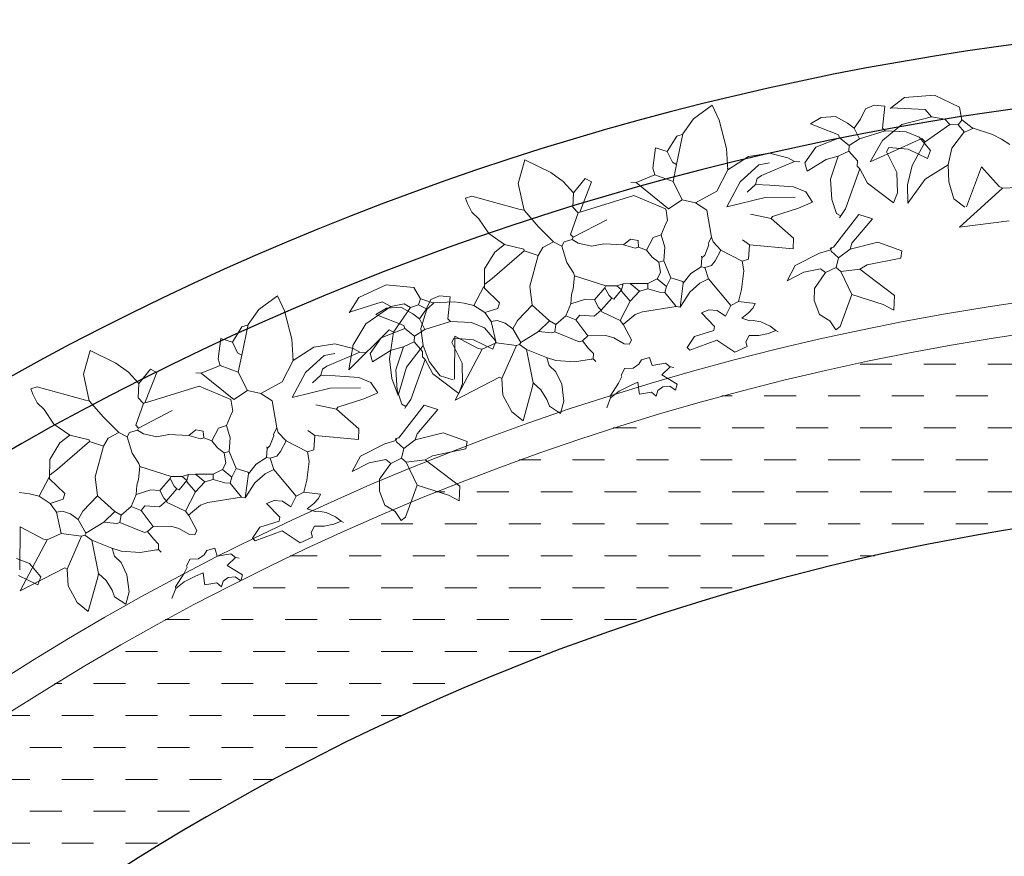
# Model space of a CAD drawing. Header units: millimetres. Extents: x 217.8 to 250.3, y 155.3 to 171.1.
# Tile 31 of 35: x 241.7 to 243.2, y 165.1 to 166.4. Entities that reach past the tile are written whole.
import ezdxf

# ---------------------------------------------------------------- set-up
doc = ezdxf.new("R2010")
doc.units = ezdxf.units.MM
for name, color, linetype, lineweight in [('ACQUA', 151, 'Continuous', 20), ('VERDE_giardino', 74, 'Continuous', 9), ('VETRATE', 171, 'Continuous', 9)]:
    doc.layers.add(name, color=color, linetype=linetype, lineweight=lineweight)
doc.layers.add('PROIEZIONI', color=145, linetype='Continuous')

msp = doc.modelspace()

# ---------------------------------------------------------------- hatches: boundary and pattern name
at = {"layer": 'ACQUA'}
h = msp.add_hatch(dxfattribs=at)
h.set_pattern_fill('DASH', color=256, scale=0.4, style=0)
h.set_pattern_definition([(0, (358.711986, -43.13463), (0.05, 0.05), [0.05, -0.05])])
h.paths.add_polyline_path([(244.3418, 165.9229), (244.3418, 165.6204, -0.174446), (246.5631, 164.4613), (246.7837, 164.6645, 0.17708)])
h.paths.add_polyline_path([(243.3257, 165.9208, 2.20923), (247.8419, 161.9543), (247.5419, 161.9543, -2.193796), (243.3257, 165.6181)])

# ---------------------------------------------------------------- linework, layer by layer
at = {"layer": 'PROIEZIONI'}
for radius, end in [(4.45, 218.0722), (4.35, 219.1114), (3.7, 0)]:
    msp.add_arc((243.8419, 161.9543), radius, 42.6531, end, dxfattribs=at)
at = {"layer": 'VERDE_giardino'}
for p, q in [((243.1286, 166.2864), (243.0817, 166.2827)), ((243.1679, 166.2675), (243.1286, 166.2864)), ((242.7514, 166.2494), (242.7806, 166.2704)), ((242.7806, 166.2704), (242.7916, 166.2472)), ((243.0343, 166.2706), (243.0208, 166.265)), ((243.0507, 166.2689), (243.0343, 166.2706)), ((243.0817, 166.2827), (243.0594, 166.2655)), ((243.0208, 166.265), (243.0125, 166.2488)), ((243.0507, 166.2689), (243.0474, 166.2346)), ((243.0603, 166.2663), (243.1138, 166.2635)), ((243.1138, 166.2635), (243.1238, 166.2524)), ((243.1679, 166.2675), (243.1713, 166.2473)), ((242.7346, 166.2255), (242.7514, 166.2494)), ((242.7916, 166.2472), (242.8029, 166.2026)), ((242.951, 166.2514), (242.9343, 166.2412)), ((242.9343, 166.2412), (242.9784, 166.2243)), ((242.9735, 166.253), (242.951, 166.2514)), ((242.9923, 166.2425), (242.9735, 166.253)), ((243.003, 166.2347), (242.9923, 166.2425)), ((243.0125, 166.2488), (243.003, 166.2347)), ((243.0471, 166.2152), (243.0775, 166.2401)), ((243.0775, 166.2401), (243.1238, 166.2524)), ((243.1524, 166.2403), (243.1138, 166.2131)), ((243.1238, 166.2524), (243.1448, 166.2486)), ((243.1448, 166.2486), (243.1524, 166.2403)), ((243.1524, 166.2403), (243.1656, 166.2396)), ((243.1713, 166.2473), (243.1656, 166.2396)), ((243.1757, 166.2285), (243.1656, 166.2396)), ((243.1878, 166.2351), (243.1709, 166.2482)), ((242.7248, 166.1777), (242.7346, 166.2255)), ((242.7249, 166.2222), (242.735, 166.2253)), ((242.9784, 166.2243), (242.98, 166.2192)), ((243.003, 166.2347), (243.011, 166.2178)), ((243.011, 166.2178), (243.0515, 166.2303)), ((243.0474, 166.2346), (243.0515, 166.2303)), ((243.0843, 166.2286), (243.0515, 166.2303)), ((243.1048, 166.2203), (243.0843, 166.2286)), ((243.1559, 166.2035), (243.1753, 166.2291)), ((243.1895, 166.2345), (243.1757, 166.2285)), ((243.2194, 166.2247), (243.1878, 166.2351)), ((243.2335, 166.2175), (243.2194, 166.2247)), ((242.7101, 166.1981), (242.7249, 166.2222)), ((242.98, 166.2192), (242.9428, 166.2049)), ((242.98, 166.2192), (242.9949, 166.2072)), ((243.011, 166.2178), (242.9949, 166.2072)), ((243.1088, 166.2186), (243.0279, 166.1817)), ((243.0476, 166.2165), (243.0279, 166.1817)), ((243.1138, 166.2131), (243.0937, 166.1761)), ((243.1222, 166.1995), (243.1048, 166.2203)), ((243.1138, 166.2131), (243.1088, 166.2186)), ((243.2464, 166.2089), (243.2335, 166.2175)), ((242.6918, 166.2036), (242.6877, 166.1718)), ((242.7101, 166.1981), (242.6918, 166.2036)), ((242.7101, 166.1981), (242.7181, 166.1812)), ((242.8029, 166.2026), (242.8051, 166.1693)), ((242.8374, 166.1904), (242.8701, 166.1954)), ((242.8701, 166.1954), (242.8991, 166.1883)), ((242.9428, 166.2049), (242.9255, 166.1801)), ((242.9947, 166.1988), (242.9777, 166.1908)), ((242.9949, 166.2072), (242.9947, 166.1988)), ((242.9947, 166.1988), (243.0078, 166.1834)), ((243.0569, 166.2042), (243.0534, 166.1976)), ((243.0695, 166.1653), (243.0534, 166.1976)), ((243.0569, 166.2042), (243.0876, 166.2016)), ((243.0876, 166.2016), (243.1177, 166.187)), ((243.1177, 166.187), (243.1222, 166.1995)), ((243.1502, 166.1773), (243.1559, 166.2035)), ((242.4768, 166.1482), (242.4871, 166.1848)), ((242.4871, 166.1848), (242.5276, 166.1653)), ((242.7181, 166.1812), (242.7248, 166.1777)), ((242.7248, 166.1777), (242.7192, 166.151)), ((242.8374, 166.1904), (242.8051, 166.1693)), ((242.8536, 166.177), (242.8701, 166.1804)), ((242.9094, 166.1822), (242.8578, 166.1606)), ((242.8991, 166.1883), (242.9094, 166.1822)), ((242.9094, 166.1822), (242.9178, 166.182)), ((242.9255, 166.1801), (242.9294, 166.1675)), ((242.9587, 166.1856), (242.9294, 166.1675)), ((242.9777, 166.1908), (242.9587, 166.1856)), ((242.9777, 166.1908), (242.9658, 166.1545)), ((243.0078, 166.1834), (243.0076, 166.1751)), ((243.114, 166.1547), (243.1502, 166.1773)), ((243.1502, 166.1773), (243.1508, 166.1507)), ((242.5276, 166.1653), (242.5472, 166.1513)), ((242.6877, 166.1718), (242.6909, 166.1616)), ((242.8051, 166.1693), (242.7876, 166.1361)), ((242.8051, 166.1693), (242.8043, 166.1718)), ((242.8244, 166.1508), (242.8536, 166.177)), ((243.0117, 166.1708), (242.9894, 166.1083)), ((243.0076, 166.1751), (243.0117, 166.1708)), ((243.0117, 166.1708), (243.0238, 166.1484)), ((243.0705, 166.1335), (243.0695, 166.1653)), ((243.0937, 166.1761), (243.0863, 166.1459)), ((243.1785, 166.1112), (243.2021, 166.174)), ((243.2021, 166.174), (243.2297, 166.1433)), ((242.4859, 166.1064), (242.4768, 166.1482)), ((242.5472, 166.1513), (242.5636, 166.1333)), ((242.5636, 166.1333), (242.5817, 166.1556)), ((242.5917, 166.1503), (242.573, 166.1029)), ((242.5817, 166.1556), (242.5917, 166.1503)), ((242.6613, 166.1497), (242.6529, 166.1499)), ((242.6909, 166.1616), (242.6613, 166.1497)), ((242.6613, 166.1497), (242.7121, 166.1084)), ((242.6909, 166.1616), (242.7192, 166.151)), ((242.7192, 166.151), (242.7337, 166.1222)), ((242.8034, 166.1112), (242.8244, 166.1508)), ((242.8483, 166.1466), (242.8354, 166.1343)), ((242.851, 166.1558), (242.8483, 166.1466)), ((242.8483, 166.1466), (242.8709, 166.1453)), ((242.8578, 166.1606), (242.851, 166.1558)), ((242.9658, 166.1545), (242.9679, 166.1231)), ((243.0238, 166.1484), (243.0643, 166.1177)), ((243.0868, 166.1174), (243.114, 166.1547)), ((243.1508, 166.1507), (243.1591, 166.1238)), ((242.5636, 166.1333), (242.5623, 166.1107)), ((242.7876, 166.1361), (242.7545, 166.1175)), ((242.8709, 166.1453), (242.9077, 166.1428)), ((242.9077, 166.1428), (242.9269, 166.1349)), ((242.9374, 166.1187), (242.9269, 166.1349)), ((243.0643, 166.1177), (243.0705, 166.1335)), ((243.0863, 166.1459), (243.0868, 166.1174)), ((243.2349, 166.1404), (243.1676, 166.0798)), ((243.2297, 166.1433), (243.2349, 166.1404)), ((243.2588, 166.1418), (243.2349, 166.1404)), ((242.394, 166.1251), (242.4041, 166.1283)), ((242.3972, 166.1168), (242.394, 166.1251)), ((242.4041, 166.1029), (242.3972, 166.1168)), ((242.4041, 166.1283), (242.48, 166.1074)), ((242.6576, 166.1291), (242.5756, 166.1037)), ((242.7074, 166.1085), (242.6576, 166.1291)), ((242.7337, 166.1222), (242.7121, 166.1084)), ((242.7545, 166.1175), (242.7337, 166.1222)), ((242.7545, 166.1175), (242.7719, 166.1063)), ((242.8632, 166.1261), (242.8034, 166.1112)), ((242.9105, 166.1266), (242.8632, 166.1261)), ((242.9154, 166.1091), (242.9374, 166.1187)), ((242.9679, 166.1231), (242.975, 166.1011)), ((243.1591, 166.1238), (243.1759, 166.1107)), ((242.4151, 166.0928), (242.4041, 166.1029)), ((242.48, 166.1074), (242.4859, 166.1064)), ((242.508, 166.0804), (242.4859, 166.1064)), ((242.5705, 166.1021), (242.5589, 166.068)), ((242.5623, 166.1107), (242.5705, 166.1021)), ((242.5705, 166.1021), (242.573, 166.1029)), ((242.573, 166.1029), (242.5756, 166.1037)), ((242.7082, 166.1059), (242.7074, 166.1085)), ((242.7082, 166.1059), (242.7103, 166.0899)), ((242.7794, 166.0642), (242.7719, 166.1063)), ((242.8749, 166.0965), (242.9154, 166.1091)), ((242.975, 166.1011), (242.9817, 166.0976)), ((242.9894, 166.1083), (242.9817, 166.0976)), ((242.4151, 166.0928), (242.4306, 166.0698)), ((242.563, 166.0637), (242.6156, 166.0911)), ((242.7086, 166.0866), (242.7006, 166.0675)), ((242.7103, 166.0899), (242.7086, 166.0866)), ((242.8731, 166.0932), (242.8406, 166.0998)), ((242.8731, 166.0932), (242.8749, 166.0965)), ((242.8731, 166.0932), (242.9077, 166.0623)), ((243.01, 166.0996), (242.9703, 166.0484)), ((242.9817, 166.0976), (242.9799, 166.0943)), ((243.0317, 166.0924), (242.999, 166.0545)), ((243.01, 166.0996), (243.0317, 166.0924)), ((243.1676, 166.0798), (243.2455, 166.0894)), ((242.4306, 166.0698), (242.4554, 166.0525)), ((242.5318, 166.0568), (242.508, 166.0804)), ((242.5155, 166.048), (242.5318, 166.0568)), ((242.5318, 166.0568), (242.5451, 166.0498)), ((242.5486, 166.0564), (242.5451, 166.0498)), ((242.5612, 166.0604), (242.5486, 166.0564)), ((242.5589, 166.068), (242.563, 166.0637)), ((242.563, 166.0637), (242.5612, 166.0604)), ((242.5708, 166.0545), (242.5612, 166.0604)), ((242.5913, 166.0501), (242.5708, 166.0545)), ((242.6416, 166.052), (242.6527, 166.061)), ((242.6527, 166.061), (242.6644, 166.059)), ((242.6644, 166.059), (242.665, 166.0481)), ((242.688, 166.0636), (242.6775, 166.0437)), ((242.7006, 166.0675), (242.688, 166.0636)), ((242.7006, 166.0675), (242.7066, 166.0485)), ((242.7794, 166.0642), (242.7742, 166.0542)), ((242.7742, 166.0542), (242.775, 166.0517)), ((242.7794, 166.0642), (242.7818, 166.0566)), ((242.7818, 166.0566), (242.7941, 166.0437)), ((242.8387, 166.052), (242.828, 166.0598)), ((242.9074, 166.0455), (242.9077, 166.0623)), ((242.9963, 166.0453), (243.0401, 166.0562)), ((242.999, 166.0545), (242.9963, 166.0453)), ((243.0401, 166.0562), (243.0776, 166.0428)), ((242.4239, 166.0143), (242.44, 166.0406)), ((242.4862, 166.0426), (242.4358, 165.9993)), ((242.44, 166.0406), (242.4554, 166.0525)), ((242.4554, 166.0525), (242.4854, 166.0452)), ((242.4854, 166.0452), (242.4862, 166.0426)), ((242.4862, 166.0426), (242.5079, 166.0355)), ((242.5079, 166.0355), (242.5155, 166.048)), ((242.5451, 166.0498), (242.5529, 166.0245)), ((242.6106, 166.0535), (242.5913, 166.0501)), ((242.6106, 166.0535), (242.6416, 166.052)), ((242.6416, 166.052), (242.6599, 166.0465)), ((242.6599, 166.0465), (242.665, 166.0481)), ((242.665, 166.0481), (242.6775, 166.0437)), ((242.6775, 166.0437), (242.6865, 166.0326)), ((242.7066, 166.0485), (242.7048, 166.0271)), ((242.775, 166.0517), (242.7688, 166.0359)), ((242.7941, 166.0437), (242.7854, 166.0271)), ((242.7941, 166.0437), (242.8273, 166.0262)), ((242.8387, 166.052), (242.8374, 166.0294)), ((242.8387, 166.052), (242.9074, 166.0455)), ((242.9106, 166.0196), (242.9483, 166.0388)), ((242.9661, 166.0443), (242.9483, 166.0388)), ((242.9653, 166.0468), (242.9678, 166.0476)), ((242.9653, 166.0468), (242.9661, 166.0443)), ((242.9678, 166.0476), (242.9661, 166.0443)), ((242.9661, 166.0443), (242.9668, 166.0418)), ((242.9668, 166.0418), (242.9784, 166.0314)), ((242.9678, 166.0476), (242.9703, 166.0484)), ((242.9963, 166.0453), (242.9784, 166.0314)), ((243.0776, 166.0428), (243.0757, 166.0311)), ((242.5079, 166.0355), (242.4951, 165.9871)), ((242.5529, 166.0245), (242.5635, 166.0083)), ((242.6865, 166.0326), (242.6972, 166.0248)), ((242.6972, 166.0248), (242.7048, 166.0271)), ((242.6972, 166.0248), (242.6994, 166.0088)), ((242.7048, 166.0271), (242.716, 166.0001)), ((242.7645, 166.0318), (242.7633, 166.0175)), ((242.7637, 166.0343), (242.7645, 166.0318)), ((242.7688, 166.0359), (242.7645, 166.0318)), ((242.7854, 166.0271), (242.7793, 166.0197)), ((242.8374, 166.0294), (242.8273, 166.0262)), ((242.8299, 166.0111), (242.8273, 166.0262)), ((242.9784, 166.0314), (242.9747, 166.0164)), ((243.0757, 166.0311), (243.0234, 166.0204)), ((242.4238, 165.9844), (242.4239, 166.0143)), ((242.5635, 166.0083), (242.5651, 166.0032)), ((242.6994, 166.0088), (242.6942, 165.9988)), ((242.7633, 166.0175), (242.7472, 166.007)), ((242.7633, 166.0175), (242.7692, 166.0166)), ((242.7793, 166.0197), (242.7692, 166.0166)), ((242.7692, 166.0166), (242.7747, 165.9988)), ((242.8266, 165.9823), (242.8299, 166.0111)), ((242.8977, 165.9955), (242.9106, 166.0196)), ((242.9242, 166.0091), (242.8977, 165.9955)), ((242.9242, 166.0091), (242.9503, 166.0144)), ((242.9578, 166.0084), (242.9405, 165.9836)), ((242.9503, 166.0144), (242.9578, 166.0084)), ((242.9747, 166.0164), (242.9578, 166.0084)), ((242.9747, 166.0164), (242.9821, 166.0104)), ((242.9821, 166.0104), (243.0116, 166.014)), ((242.9821, 166.0104), (242.999, 165.974)), ((243.0234, 166.0204), (243.0116, 166.014)), ((243.0116, 166.014), (243.066, 165.9726)), ((242.4358, 165.9993), (242.4247, 165.9903)), ((242.5651, 166.0032), (242.563, 165.9832)), ((242.5651, 166.0032), (242.6142, 165.9879)), ((242.6942, 165.9988), (242.6798, 165.9916)), ((242.6942, 165.9988), (242.709, 165.9868)), ((242.716, 166.0001), (242.709, 165.9868)), ((242.716, 166.0001), (242.7343, 165.9946)), ((242.7343, 165.9946), (242.7351, 165.9921)), ((242.7472, 166.007), (242.7351, 165.9921)), ((242.7613, 165.992), (242.7747, 165.9988)), ((242.7747, 165.9988), (242.8099, 165.957)), ((242.2699, 165.9892), (242.2272, 165.9696)), ((242.3134, 165.985), (242.2699, 165.9892)), ((242.3134, 165.985), (242.3236, 165.9672)), ((242.423, 165.9869), (242.4072, 165.9571)), ((242.423, 165.9869), (242.4238, 165.9844)), ((242.4238, 165.9844), (242.4476, 165.9613)), ((242.4951, 165.9871), (242.4987, 165.9577)), ((242.563, 165.9832), (242.5603, 165.974)), ((242.6125, 165.9846), (242.5962, 165.9657)), ((242.6142, 165.9879), (242.6125, 165.9846)), ((242.6125, 165.9846), (242.619, 165.9728)), ((242.6142, 165.9879), (242.631, 165.9876)), ((242.6384, 165.9816), (242.6264, 165.9667)), ((242.631, 165.9876), (242.6411, 165.9907)), ((242.631, 165.9876), (242.6384, 165.9816)), ((242.6411, 165.9907), (242.6384, 165.9816)), ((242.6384, 165.9816), (242.6392, 165.979)), ((242.6392, 165.979), (242.6523, 165.9637)), ((242.6411, 165.9907), (242.6521, 165.9913)), ((242.6521, 165.9913), (242.6798, 165.9916)), ((242.6521, 165.9913), (242.6669, 165.9793)), ((242.6669, 165.9793), (242.6523, 165.9637)), ((242.6669, 165.9793), (242.6796, 165.9832)), ((242.6798, 165.9916), (242.6796, 165.9832)), ((242.6796, 165.9832), (242.6979, 165.9778)), ((242.6979, 165.9778), (242.7063, 165.9776)), ((242.709, 165.9868), (242.7063, 165.9776)), ((242.7063, 165.9776), (242.7243, 165.9554)), ((242.7351, 165.9921), (242.7301, 165.9545)), ((242.7301, 165.9545), (242.7453, 165.9779)), ((242.7453, 165.9779), (242.7613, 165.992)), ((242.8218, 165.9634), (242.8266, 165.9823)), ((242.9405, 165.9836), (242.9404, 165.9647)), ((242.0707, 165.951), (242.0999, 165.972)), ((242.0999, 165.972), (242.111, 165.9488)), ((242.2272, 165.9696), (242.2122, 165.9457)), ((242.2128, 165.9467), (242.2639, 165.9626)), ((242.2639, 165.9626), (242.2772, 165.9556)), ((242.3236, 165.9672), (242.3209, 165.958)), ((242.3432, 165.9614), (242.3228, 165.9679)), ((242.3401, 165.9666), (242.3319, 165.9504)), ((242.345, 165.9615), (242.3341, 165.9511)), ((242.3537, 165.9722), (242.3401, 165.9666)), ((242.3765, 165.9627), (242.3432, 165.9614)), ((242.37, 165.9705), (242.3537, 165.9722)), ((242.37, 165.9705), (242.3668, 165.9362)), ((242.3922, 165.9607), (242.3765, 165.9627)), ((242.5603, 165.974), (242.5591, 165.9597)), ((242.5591, 165.9597), (242.5819, 165.9668)), ((242.5819, 165.9668), (242.5962, 165.9657)), ((242.5962, 165.9657), (242.6026, 165.9538)), ((242.6231, 165.9685), (242.6067, 165.9495)), ((242.619, 165.9728), (242.6231, 165.9685)), ((242.6264, 165.9667), (242.6231, 165.9685)), ((242.6523, 165.9637), (242.6366, 165.9338)), ((242.8218, 165.9634), (242.8099, 165.957)), ((242.8218, 165.9634), (242.8477, 165.9604)), ((242.9404, 165.9647), (242.9484, 165.9431)), ((242.999, 165.974), (242.9811, 165.924)), ((242.999, 165.974), (243.0481, 165.9587)), ((243.066, 165.9726), (243.0647, 165.9499)), ((242.0539, 165.9271), (242.0707, 165.951)), ((242.111, 165.9488), (242.1222, 165.9042)), ((242.238, 165.9282), (242.2772, 165.9556)), ((242.2704, 165.953), (242.2537, 165.9428)), ((242.2928, 165.9546), (242.2704, 165.953)), ((242.2772, 165.9556), (242.2983, 165.9594)), ((242.3082, 165.9541), (242.2814, 165.9153)), ((242.3116, 165.9441), (242.2928, 165.9546)), ((242.2983, 165.9594), (242.3082, 165.9541)), ((242.3082, 165.9541), (242.3209, 165.958)), ((242.3341, 165.9511), (242.3209, 165.958)), ((242.3319, 165.9504), (242.3223, 165.9363)), ((242.3242, 165.9208), (242.3335, 165.9515)), ((242.4072, 165.9571), (242.3922, 165.9607)), ((242.4072, 165.9571), (242.4246, 165.9458)), ((242.4449, 165.9521), (242.4246, 165.9458)), ((242.4476, 165.9613), (242.4449, 165.9521)), ((242.4987, 165.9577), (242.4755, 165.9338)), ((242.4987, 165.9577), (242.5258, 165.9328)), ((242.5591, 165.9597), (242.5512, 165.9406)), ((242.6067, 165.9495), (242.5956, 165.9405)), ((242.6026, 165.9538), (242.6067, 165.9495)), ((242.6067, 165.9495), (242.6075, 165.947)), ((242.6075, 165.947), (242.6366, 165.9338)), ((242.6713, 165.9473), (242.6601, 165.9428)), ((242.7243, 165.9554), (242.6713, 165.9473)), ((242.7243, 165.9554), (242.7301, 165.9545)), ((242.7753, 165.9504), (242.7635, 165.9454)), ((242.7884, 165.9491), (242.7753, 165.9504)), ((242.8011, 165.9404), (242.7884, 165.9491)), ((242.8099, 165.957), (242.8011, 165.9404)), ((242.8374, 165.9456), (242.8448, 165.9532)), ((242.8448, 165.9532), (242.8477, 165.9604)), ((243.0481, 165.9587), (243.0647, 165.9499)), ((242.2537, 165.9428), (242.2978, 165.9259)), ((242.3223, 165.9363), (242.3116, 165.9441)), ((242.3223, 165.9363), (242.3304, 165.9194)), ((242.3304, 165.9194), (242.3709, 165.9319)), ((242.3668, 165.9362), (242.3709, 165.9319)), ((242.4037, 165.9302), (242.3709, 165.9319)), ((242.4246, 165.9458), (242.4344, 165.9322)), ((242.4439, 165.9336), (242.4344, 165.9322)), ((242.4344, 165.9322), (242.4421, 165.8985)), ((242.4566, 165.9295), (242.4439, 165.9336)), ((242.4755, 165.9338), (242.4686, 165.9206)), ((242.5258, 165.9328), (242.5087, 165.9163)), ((242.5258, 165.9328), (242.5358, 165.9275)), ((242.5512, 165.9406), (242.5358, 165.9275)), ((242.5512, 165.9406), (242.567, 165.9344)), ((242.573, 165.9418), (242.567, 165.9344)), ((242.567, 165.9344), (242.5858, 165.9097)), ((242.5956, 165.9405), (242.573, 165.9418)), ((242.6366, 165.9338), (242.6415, 165.927)), ((242.6601, 165.9428), (242.6411, 165.9275)), ((242.7635, 165.9454), (242.784, 165.924)), ((242.8271, 165.9373), (242.8374, 165.9456)), ((242.8396, 165.9329), (242.8271, 165.9373)), ((242.8448, 165.9334), (242.8396, 165.9329)), ((242.8567, 165.9313), (242.8448, 165.9334)), ((242.8715, 165.9246), (242.8567, 165.9313)), ((242.9484, 165.9431), (242.9646, 165.9328)), ((242.9646, 165.9328), (242.9743, 165.9191)), ((242.0295, 165.8997), (242.0442, 165.9238)), ((242.0441, 165.8793), (242.0539, 165.9271)), ((242.0442, 165.9238), (242.0543, 165.9269)), ((242.2747, 165.9188), (242.2116, 165.8562)), ((242.218, 165.8943), (242.238, 165.9282)), ((242.2994, 165.9209), (242.2622, 165.9065)), ((242.2814, 165.9153), (242.2747, 165.9188)), ((242.2814, 165.9153), (242.2753, 165.8736)), ((242.2978, 165.9259), (242.2994, 165.9209)), ((242.2994, 165.9209), (242.3142, 165.9088)), ((242.3304, 165.9194), (242.3142, 165.9088)), ((242.3279, 165.8942), (242.3242, 165.9208)), ((242.4241, 165.9219), (242.4037, 165.9302)), ((242.4416, 165.9011), (242.4241, 165.9219)), ((242.4686, 165.9206), (242.4566, 165.9295)), ((242.4686, 165.9206), (242.4807, 165.8993)), ((242.5087, 165.9163), (242.4807, 165.8993)), ((242.5087, 165.9163), (242.5288, 165.9143)), ((242.5288, 165.9143), (242.5339, 165.9158)), ((242.5358, 165.9275), (242.5339, 165.9158)), ((242.5339, 165.9158), (242.5721, 165.8999)), ((242.6415, 165.927), (242.6544, 165.9032)), ((242.7831, 165.9181), (242.7527, 165.9087)), ((242.784, 165.924), (242.7831, 165.9181)), ((242.8689, 165.9131), (242.8804, 165.9178)), ((242.8804, 165.9178), (242.8715, 165.9246)), ((242.8804, 165.9178), (242.8837, 165.916)), ((242.9811, 165.924), (242.9743, 165.9191)), ((242.0111, 165.9052), (242.0071, 165.8734)), ((242.0295, 165.8997), (242.0111, 165.9052)), ((242.0295, 165.8997), (242.0375, 165.8828)), ((242.1222, 165.9042), (242.1245, 165.8709)), ((242.2622, 165.9065), (242.2449, 165.8817)), ((242.314, 165.9004), (242.2971, 165.8924)), ((242.3142, 165.9088), (242.314, 165.9004)), ((242.314, 165.9004), (242.3271, 165.885)), ((242.3762, 165.9058), (242.3727, 165.8992)), ((242.3762, 165.9058), (242.4069, 165.9032)), ((242.3772, 165.8419), (242.3777, 165.909)), ((242.3777, 165.909), (242.4142, 165.8898)), ((242.4069, 165.9032), (242.4371, 165.8886)), ((242.4371, 165.8886), (242.4416, 165.9011)), ((242.5721, 165.8999), (242.5772, 165.9015)), ((242.5858, 165.9097), (242.5772, 165.9015)), ((242.5772, 165.9015), (242.5862, 165.8904)), ((242.6138, 165.9101), (242.5858, 165.9097)), ((242.6263, 165.9065), (242.6138, 165.9101)), ((242.6425, 165.8968), (242.6263, 165.9065)), ((242.6544, 165.9032), (242.6509, 165.8966)), ((242.7527, 165.9087), (242.7414, 165.8913)), ((242.7878, 165.9029), (242.7455, 165.887)), ((242.8159, 165.8839), (242.7878, 165.9029)), ((242.833, 165.9003), (242.8383, 165.9103)), ((242.8354, 165.8927), (242.833, 165.9003)), ((242.8383, 165.9103), (242.8536, 165.91)), ((242.8536, 165.91), (242.8689, 165.9131)), ((241.7961, 165.8498), (241.8064, 165.8864)), ((241.8064, 165.8864), (241.8469, 165.8669)), ((242.1568, 165.892), (242.1245, 165.8709)), ((242.1568, 165.892), (242.1895, 165.897)), ((242.1895, 165.897), (242.2184, 165.8899)), ((242.2181, 165.8956), (242.2116, 165.8562)), ((242.2184, 165.8899), (242.2288, 165.8838)), ((242.278, 165.8872), (242.2488, 165.8691)), ((242.2971, 165.8924), (242.278, 165.8872)), ((242.2971, 165.8924), (242.2851, 165.8561)), ((242.3017, 165.8605), (242.3279, 165.8942)), ((242.3271, 165.885), (242.327, 165.8767)), ((242.3279, 165.8942), (242.3376, 165.8695)), ((242.3889, 165.8669), (242.3727, 165.8992)), ((242.4201, 165.8889), (242.3779, 165.8087)), ((242.4142, 165.8898), (242.4201, 165.8889)), ((242.4421, 165.8985), (242.4201, 165.8889)), ((242.4421, 165.8985), (242.4739, 165.8944)), ((242.4739, 165.8944), (242.451, 165.8429)), ((242.4739, 165.8944), (242.4789, 165.896)), ((242.4807, 165.8993), (242.4789, 165.896)), ((242.4789, 165.896), (242.4897, 165.8882)), ((242.4897, 165.8882), (242.5003, 165.836)), ((242.4897, 165.8882), (242.5213, 165.8758)), ((242.5862, 165.8904), (242.5944, 165.8818)), ((242.6509, 165.8966), (242.6425, 165.8968)), ((242.7414, 165.8913), (242.7455, 165.887)), ((242.8354, 165.8927), (242.8159, 165.8839)), ((242.0071, 165.8734), (242.0102, 165.8632)), ((242.0375, 165.8828), (242.0441, 165.8793)), ((242.0441, 165.8793), (242.0385, 165.8526)), ((242.1245, 165.8709), (242.107, 165.8377)), ((242.1245, 165.8709), (242.1237, 165.8734)), ((242.1438, 165.8524), (242.1729, 165.8786)), ((242.1729, 165.8786), (242.1894, 165.882)), ((242.2288, 165.8838), (242.1771, 165.8622)), ((242.2288, 165.8838), (242.2371, 165.8836)), ((242.2449, 165.8817), (242.2488, 165.8691)), ((242.2753, 165.8736), (242.2787, 165.8428)), ((242.3311, 165.8724), (242.3088, 165.8099)), ((242.327, 165.8767), (242.3311, 165.8724)), ((242.3311, 165.8724), (242.3431, 165.85)), ((242.3376, 165.8695), (242.3547, 165.8471)), ((242.5213, 165.8758), (242.5358, 165.871)), ((242.5213, 165.8758), (242.5221, 165.8733)), ((242.5252, 165.8632), (242.5221, 165.8733)), ((242.5358, 165.871), (242.5654, 165.8687)), ((242.5654, 165.8687), (242.5942, 165.8735)), ((242.5917, 165.8727), (242.5942, 165.8735)), ((242.5944, 165.8818), (242.5942, 165.8735)), ((242.5942, 165.8735), (242.5983, 165.8692)), ((242.6657, 165.865), (242.6697, 165.8719)), ((242.6697, 165.8719), (242.6823, 165.8758)), ((242.6823, 165.8758), (242.6863, 165.8631)), ((241.8469, 165.8669), (241.8665, 165.8529)), ((241.883, 165.8349), (241.9011, 165.8572)), ((241.9011, 165.8572), (241.911, 165.8519)), ((242.0102, 165.8632), (241.9806, 165.8513)), ((242.0102, 165.8632), (242.0385, 165.8526)), ((242.1703, 165.8574), (242.1676, 165.8482)), ((242.1771, 165.8622), (242.1703, 165.8574)), ((242.2851, 165.8561), (242.2872, 165.8247)), ((242.289, 165.8161), (242.3017, 165.8605)), ((242.3898, 165.8351), (242.3889, 165.8669)), ((242.5357, 165.853), (242.5252, 165.8632)), ((242.6399, 165.8515), (242.6434, 165.8582)), ((242.6434, 165.8582), (242.6567, 165.8588)), ((242.6567, 165.8588), (242.6657, 165.865)), ((242.6863, 165.8631), (242.7073, 165.8669)), ((242.7147, 165.8608), (242.7019, 165.8485)), ((242.7073, 165.8669), (242.7147, 165.8608)), ((242.7206, 165.8599), (242.7147, 165.8608)), ((241.8052, 165.808), (241.7961, 165.8498)), ((241.8665, 165.8529), (241.883, 165.8349)), ((241.911, 165.8519), (241.8924, 165.8045)), ((241.9806, 165.8513), (241.9722, 165.8515)), ((241.9806, 165.8513), (242.0314, 165.81)), ((242.0385, 165.8526), (242.053, 165.8238)), ((242.1228, 165.8128), (242.1438, 165.8524)), ((242.1676, 165.8482), (242.1548, 165.8359)), ((242.1676, 165.8482), (242.1902, 165.8469)), ((242.1902, 165.8469), (242.2271, 165.8444)), ((242.2271, 165.8444), (242.2462, 165.8365)), ((242.2787, 165.8428), (242.289, 165.8161)), ((242.3431, 165.85), (242.3836, 165.8193)), ((242.3547, 165.8471), (242.375, 165.8406)), ((242.3779, 165.8087), (242.4477, 165.8447)), ((242.4477, 165.8447), (242.451, 165.8429)), ((242.4529, 165.8169), (242.451, 165.8429)), ((242.5449, 165.834), (242.5357, 165.853)), ((242.6389, 165.8457), (242.6337, 165.8357)), ((242.6399, 165.8515), (242.6381, 165.8482)), ((242.6381, 165.8482), (242.6389, 165.8457)), ((242.7019, 165.8485), (242.7259, 165.8338)), ((241.7134, 165.8267), (241.7235, 165.8299)), ((241.7166, 165.8184), (241.7134, 165.8267)), ((241.7235, 165.8299), (241.7994, 165.809)), ((241.883, 165.8349), (241.8817, 165.8123)), ((241.977, 165.8307), (241.8949, 165.8053)), ((242.0267, 165.8101), (241.977, 165.8307)), ((242.053, 165.8238), (242.0314, 165.81)), ((242.0739, 165.8191), (242.053, 165.8238)), ((242.107, 165.8377), (242.0739, 165.8191)), ((242.1825, 165.8277), (242.1228, 165.8128)), ((242.2298, 165.8282), (242.1825, 165.8277)), ((242.2568, 165.8203), (242.2462, 165.8365)), ((242.2872, 165.8247), (242.2944, 165.8027)), ((242.3836, 165.8193), (242.3898, 165.8351)), ((242.4994, 165.8301), (242.4843, 165.7765)), ((242.5003, 165.836), (242.4994, 165.8301)), ((242.5003, 165.836), (242.5121, 165.8249)), ((242.5121, 165.8249), (242.5215, 165.8099)), ((242.5484, 165.8073), (242.5449, 165.834)), ((242.6337, 165.8357), (242.6207, 165.815)), ((242.6215, 165.8125), (242.6346, 165.8231)), ((242.6346, 165.8231), (242.6524, 165.8316)), ((242.6524, 165.8316), (242.6639, 165.8368)), ((242.6639, 165.8368), (242.6661, 165.8208)), ((242.6928, 165.8152), (242.6955, 165.8241)), ((242.6955, 165.8241), (242.7033, 165.8295)), ((242.7033, 165.8295), (242.7142, 165.8309)), ((242.7142, 165.8309), (242.7232, 165.8246)), ((242.7259, 165.8338), (242.7232, 165.8246)), ((241.7234, 165.8045), (241.7166, 165.8184)), ((241.7994, 165.809), (241.8052, 165.808)), ((241.8273, 165.782), (241.8052, 165.808)), ((241.8817, 165.8123), (241.8899, 165.8037)), ((242.0275, 165.8075), (242.0267, 165.8101)), ((242.0275, 165.8075), (242.0297, 165.7915)), ((242.0739, 165.8191), (242.0913, 165.8079)), ((242.0988, 165.7658), (242.0913, 165.8079)), ((242.1942, 165.7981), (242.2348, 165.8107)), ((242.2348, 165.8107), (242.2568, 165.8203)), ((242.3088, 165.8099), (242.301, 165.7992)), ((242.4668, 165.7904), (242.4529, 165.8169)), ((242.5215, 165.8099), (242.5256, 165.7994)), ((242.5429, 165.7881), (242.5484, 165.8073)), ((242.6215, 165.8125), (242.6153, 165.7967)), ((242.6207, 165.815), (242.6215, 165.8125)), ((242.6661, 165.8208), (242.6669, 165.8182)), ((242.6669, 165.8182), (242.6854, 165.8212)), ((242.6854, 165.8212), (242.6928, 165.8152)), ((241.7345, 165.7944), (241.7234, 165.8045)), ((241.7345, 165.7944), (241.7499, 165.7714)), ((241.8899, 165.8037), (241.8782, 165.7696)), ((241.8823, 165.7653), (241.9349, 165.7927)), ((241.8899, 165.8037), (241.8924, 165.8045)), ((241.8924, 165.8045), (241.8949, 165.8053)), ((242.1925, 165.7948), (242.1599, 165.8014)), ((242.1925, 165.7948), (242.1942, 165.7981)), ((242.1925, 165.7948), (242.2271, 165.7639)), ((242.3293, 165.8012), (242.2897, 165.75)), ((242.2944, 165.8027), (242.301, 165.7992)), ((242.301, 165.7992), (242.2993, 165.7959)), ((242.351, 165.794), (242.3183, 165.7561)), ((242.3293, 165.8012), (242.351, 165.794)), ((242.5429, 165.7881), (242.5256, 165.7994)), ((241.8512, 165.7584), (241.8273, 165.782)), ((242.0279, 165.7882), (242.02, 165.7691)), ((242.0297, 165.7915), (242.0279, 165.7882)), ((242.4843, 165.7765), (242.4668, 165.7904)), ((241.7499, 165.7714), (241.7747, 165.7541)), ((241.8806, 165.762), (241.8679, 165.758)), ((241.8782, 165.7696), (241.8823, 165.7653)), ((241.8823, 165.7653), (241.8806, 165.762)), ((241.8902, 165.7561), (241.8806, 165.762)), ((241.9609, 165.7536), (241.972, 165.7626)), ((241.972, 165.7626), (241.9837, 165.7606)), ((242.0073, 165.7652), (241.9968, 165.7453)), ((242.02, 165.7691), (242.0073, 165.7652)), ((242.02, 165.7691), (242.0259, 165.7501)), ((242.0988, 165.7658), (242.0935, 165.7558)), ((242.0988, 165.7658), (242.1011, 165.7582)), ((242.1581, 165.7536), (242.1473, 165.7614)), ((242.2267, 165.7471), (242.2271, 165.7639)), ((241.7593, 165.7422), (241.7747, 165.7541)), ((241.7747, 165.7541), (241.8048, 165.7468)), ((241.8048, 165.7468), (241.8056, 165.7442)), ((241.8272, 165.7371), (241.8348, 165.7496)), ((241.8348, 165.7496), (241.8512, 165.7584)), ((241.8512, 165.7584), (241.8644, 165.7514)), ((241.8679, 165.758), (241.8644, 165.7514)), ((241.8644, 165.7514), (241.8723, 165.7261)), ((241.9107, 165.7517), (241.8902, 165.7561)), ((241.9299, 165.7551), (241.9107, 165.7517)), ((241.9299, 165.7551), (241.9609, 165.7536)), ((241.9609, 165.7536), (241.9793, 165.7481)), ((241.9793, 165.7481), (241.9844, 165.7497)), ((241.9837, 165.7606), (241.9844, 165.7497)), ((241.9844, 165.7497), (241.9968, 165.7453)), ((242.0259, 165.7501), (242.0242, 165.7287)), ((242.0943, 165.7533), (242.0881, 165.7375)), ((242.0935, 165.7558), (242.0943, 165.7533)), ((242.1011, 165.7582), (242.1134, 165.7453)), ((242.1581, 165.7536), (242.1568, 165.731)), ((242.1581, 165.7536), (242.2267, 165.7471)), ((242.2854, 165.7459), (242.2677, 165.7404)), ((242.2846, 165.7484), (242.2872, 165.7492)), ((242.2846, 165.7484), (242.2854, 165.7459)), ((242.2872, 165.7492), (242.2854, 165.7459)), ((242.2854, 165.7459), (242.2862, 165.7434)), ((242.2872, 165.7492), (242.2897, 165.75)), ((242.3156, 165.7469), (242.2977, 165.733)), ((242.3156, 165.7469), (242.3595, 165.7578)), ((242.3183, 165.7561), (242.3156, 165.7469)), ((242.3595, 165.7578), (242.3969, 165.7444)), ((241.7433, 165.7159), (241.7593, 165.7422)), ((241.8056, 165.7442), (241.7552, 165.7009)), ((241.8056, 165.7442), (241.8272, 165.7371)), ((241.8272, 165.7371), (241.8145, 165.6887)), ((241.9968, 165.7453), (242.0058, 165.7342)), ((242.0058, 165.7342), (242.0166, 165.7264)), ((242.0838, 165.7334), (242.0827, 165.7191)), ((242.083, 165.7359), (242.0838, 165.7334)), ((242.0881, 165.7375), (242.0838, 165.7334)), ((242.1134, 165.7453), (242.1047, 165.7287)), ((242.1134, 165.7453), (242.1466, 165.7278)), ((242.1568, 165.731), (242.1466, 165.7278)), ((242.23, 165.7212), (242.2677, 165.7404)), ((242.2862, 165.7434), (242.2977, 165.733)), ((242.2977, 165.733), (242.294, 165.718)), ((242.395, 165.7327), (242.3428, 165.722)), ((242.3969, 165.7444), (242.395, 165.7327)), ((241.7431, 165.686), (241.7433, 165.7159)), ((241.8723, 165.7261), (241.8829, 165.7099)), ((242.0166, 165.7264), (242.0242, 165.7287)), ((242.0166, 165.7264), (242.0188, 165.7104)), ((242.0242, 165.7287), (242.0353, 165.7017)), ((242.0827, 165.7191), (242.0665, 165.7086)), ((242.0827, 165.7191), (242.0885, 165.7182)), ((242.0987, 165.7213), (242.0885, 165.7182)), ((242.0885, 165.7182), (242.094, 165.7004)), ((242.1047, 165.7287), (242.0987, 165.7213)), ((242.1492, 165.7127), (242.1466, 165.7278)), ((242.217, 165.6971), (242.23, 165.7212)), ((242.2436, 165.7107), (242.2697, 165.716)), ((242.2697, 165.716), (242.2771, 165.71)), ((242.294, 165.718), (242.2771, 165.71)), ((242.294, 165.718), (242.3015, 165.712)), ((242.3015, 165.712), (242.3309, 165.7156)), ((242.3428, 165.722), (242.3309, 165.7156)), ((242.3309, 165.7156), (242.3854, 165.6742)), ((241.7552, 165.7009), (241.7441, 165.6919)), ((241.8844, 165.7048), (241.8823, 165.6848)), ((241.8829, 165.7099), (241.8844, 165.7048)), ((241.8844, 165.7048), (241.9336, 165.6896)), ((242.0135, 165.7004), (241.9991, 165.6932)), ((242.0188, 165.7104), (242.0135, 165.7004)), ((242.0135, 165.7004), (242.0284, 165.6884)), ((242.0353, 165.7017), (242.0284, 165.6884)), ((242.0353, 165.7017), (242.0537, 165.6962)), ((242.0665, 165.7086), (242.0545, 165.6937)), ((242.0807, 165.6936), (242.094, 165.7004)), ((242.094, 165.7004), (242.1292, 165.6586)), ((242.1459, 165.6839), (242.1492, 165.7127)), ((242.2436, 165.7107), (242.217, 165.6971)), ((242.2771, 165.71), (242.2598, 165.6852)), ((242.3015, 165.712), (242.3183, 165.6756)), ((241.7423, 165.6885), (241.7266, 165.6587)), ((241.7423, 165.6885), (241.7431, 165.686)), ((241.7431, 165.686), (241.767, 165.6629)), ((241.8145, 165.6887), (241.818, 165.6593)), ((241.8823, 165.6848), (241.8796, 165.6756)), ((241.9318, 165.6862), (241.9155, 165.6673)), ((241.9336, 165.6896), (241.9318, 165.6862)), ((241.9318, 165.6862), (241.9383, 165.6744)), ((241.9336, 165.6896), (241.9504, 165.6892)), ((241.9504, 165.6892), (241.9605, 165.6923)), ((241.9504, 165.6892), (241.9578, 165.6832)), ((241.9605, 165.6923), (241.9578, 165.6832)), ((241.9605, 165.6923), (241.9714, 165.6929)), ((241.9714, 165.6929), (241.9991, 165.6932)), ((241.9714, 165.6929), (241.9863, 165.6809)), ((241.9863, 165.6809), (241.9989, 165.6848)), ((241.9991, 165.6932), (241.9989, 165.6848)), ((241.9989, 165.6848), (242.0173, 165.6794)), ((242.0284, 165.6884), (242.0256, 165.6792)), ((242.0545, 165.6937), (242.0495, 165.6561)), ((242.0537, 165.6962), (242.0545, 165.6937)), ((242.0646, 165.6795), (242.0807, 165.6936)), ((242.1411, 165.665), (242.1459, 165.6839)), ((242.2598, 165.6852), (242.2597, 165.6663)), ((241.8796, 165.6756), (241.8785, 165.6613)), ((241.9424, 165.6701), (241.9261, 165.6511)), ((241.9383, 165.6744), (241.9424, 165.6701)), ((241.9457, 165.6683), (241.9424, 165.6701)), ((241.9578, 165.6832), (241.9457, 165.6683)), ((241.9578, 165.6832), (241.9586, 165.6806)), ((241.9586, 165.6806), (241.9717, 165.6653)), ((241.9863, 165.6809), (241.9717, 165.6653)), ((242.0173, 165.6794), (242.0256, 165.6792)), ((242.0256, 165.6792), (242.0436, 165.657)), ((242.0495, 165.6561), (242.0646, 165.6795)), ((242.3183, 165.6756), (242.3005, 165.6256)), ((242.3183, 165.6756), (242.3675, 165.6603)), ((242.3854, 165.6742), (242.3841, 165.6515)), ((241.7116, 165.6623), (241.6958, 165.6643)), ((241.7266, 165.6587), (241.7116, 165.6623)), ((241.7266, 165.6587), (241.744, 165.6474)), ((241.7642, 165.6537), (241.744, 165.6474)), ((241.767, 165.6629), (241.7642, 165.6537)), ((241.818, 165.6593), (241.7949, 165.6354)), ((241.818, 165.6593), (241.8452, 165.6344)), ((241.8785, 165.6613), (241.8705, 165.6422)), ((241.8785, 165.6613), (241.9013, 165.6684)), ((241.9013, 165.6684), (241.9155, 165.6673)), ((241.9155, 165.6673), (241.922, 165.6554)), ((241.922, 165.6554), (241.9261, 165.6511)), ((241.9717, 165.6653), (241.9559, 165.6354)), ((242.0436, 165.657), (241.9906, 165.6489)), ((242.0436, 165.657), (242.0495, 165.6561)), ((242.1292, 165.6586), (242.1205, 165.642)), ((242.1411, 165.665), (242.1292, 165.6586)), ((242.1411, 165.665), (242.167, 165.662)), ((242.1568, 165.6472), (242.1641, 165.6548)), ((242.1641, 165.6548), (242.167, 165.662)), ((242.2597, 165.6663), (242.2677, 165.6447)), ((242.3675, 165.6603), (242.3841, 165.6515)), ((241.744, 165.6474), (241.7538, 165.6338)), ((241.8705, 165.6422), (241.8552, 165.6291)), ((241.8705, 165.6422), (241.8863, 165.636)), ((241.8924, 165.6434), (241.8863, 165.636)), ((241.915, 165.6421), (241.8924, 165.6434)), ((241.9261, 165.6511), (241.915, 165.6421)), ((241.9261, 165.6511), (241.9269, 165.6486)), ((241.9269, 165.6486), (241.9559, 165.6354)), ((241.9794, 165.6444), (241.9605, 165.6291)), ((241.9906, 165.6489), (241.9794, 165.6444)), ((242.0946, 165.652), (242.0829, 165.647)), ((242.0829, 165.647), (242.1034, 165.6256)), ((242.1078, 165.6507), (242.0946, 165.652)), ((242.1205, 165.642), (242.1078, 165.6507)), ((242.1464, 165.6389), (242.1568, 165.6472)), ((242.1589, 165.6345), (242.1464, 165.6389)), ((242.2677, 165.6447), (242.2839, 165.6344)), ((241.7632, 165.6352), (241.7538, 165.6338)), ((241.7538, 165.6338), (241.7614, 165.6001)), ((241.7759, 165.6311), (241.7632, 165.6352)), ((241.7879, 165.6222), (241.7759, 165.6311)), ((241.7949, 165.6354), (241.7879, 165.6222)), ((241.8452, 165.6344), (241.8281, 165.618)), ((241.8452, 165.6344), (241.8552, 165.6291)), ((241.8552, 165.6291), (241.8532, 165.6174)), ((241.8863, 165.636), (241.9051, 165.6113)), ((241.9559, 165.6354), (241.9608, 165.6286)), ((241.9608, 165.6286), (241.9738, 165.6048)), ((242.1034, 165.6256), (242.1024, 165.6197)), ((242.1641, 165.635), (242.1589, 165.6345)), ((242.176, 165.6329), (242.1641, 165.635)), ((242.1908, 165.6262), (242.176, 165.6329)), ((242.1997, 165.6194), (242.1908, 165.6262)), ((242.2839, 165.6344), (242.2937, 165.6207)), ((242.3005, 165.6256), (242.2937, 165.6207)), ((241.6966, 165.5435), (241.6971, 165.6106)), ((241.6971, 165.6106), (241.7336, 165.5914)), ((241.7879, 165.6222), (241.8, 165.6009)), ((241.8281, 165.618), (241.8, 165.6009)), ((241.8281, 165.618), (241.8482, 165.6159)), ((241.8482, 165.6159), (241.8532, 165.6174)), ((241.8532, 165.6174), (241.8915, 165.6015)), ((241.9051, 165.6113), (241.8965, 165.6031)), ((241.9331, 165.6117), (241.9051, 165.6113)), ((241.9456, 165.6081), (241.9331, 165.6117)), ((241.9619, 165.5984), (241.9456, 165.6081)), ((242.072, 165.6103), (242.0607, 165.5929)), ((242.1024, 165.6197), (242.072, 165.6103)), ((242.1524, 165.6019), (242.1576, 165.6119)), ((242.1576, 165.6119), (242.1729, 165.6116)), ((242.1729, 165.6116), (242.1883, 165.6148)), ((242.1883, 165.6148), (242.1997, 165.6194)), ((242.1997, 165.6194), (242.203, 165.6176)), ((241.7336, 165.5914), (241.7394, 165.5905)), ((241.7614, 165.6001), (241.7394, 165.5905)), ((241.7614, 165.6001), (241.7932, 165.596)), ((241.7932, 165.596), (241.7703, 165.5445)), ((241.7932, 165.596), (241.7983, 165.5976)), ((241.8, 165.6009), (241.7983, 165.5976)), ((241.7983, 165.5976), (241.809, 165.5898)), ((241.8915, 165.6015), (241.8965, 165.6031)), ((241.8965, 165.6031), (241.9055, 165.592)), ((241.9055, 165.592), (241.9137, 165.5834)), ((241.9703, 165.5982), (241.9619, 165.5984)), ((241.9738, 165.6048), (241.9703, 165.5982)), ((242.0607, 165.5929), (242.0648, 165.5886)), ((242.1071, 165.6045), (242.0648, 165.5886)), ((242.1352, 165.5855), (242.1071, 165.6045)), ((242.1547, 165.5943), (242.1352, 165.5855)), ((242.1547, 165.5943), (242.1524, 165.6019)), ((241.7394, 165.5905), (241.6972, 165.5103)), ((241.809, 165.5898), (241.8197, 165.5376)), ((241.809, 165.5898), (241.8406, 165.5774)), ((241.8406, 165.5774), (241.8551, 165.5726)), ((241.8406, 165.5774), (241.8414, 165.5749)), ((241.9137, 165.5834), (241.9136, 165.5751)), ((241.989, 165.5735), (242.0017, 165.5774)), ((242.0017, 165.5774), (242.0056, 165.5647)), ((241.7117, 165.553), (241.6912, 165.5613)), ((241.8446, 165.5648), (241.8414, 165.5749)), ((241.855, 165.5546), (241.8446, 165.5648)), ((241.8551, 165.5726), (241.8848, 165.5703)), ((241.8848, 165.5703), (241.9136, 165.5751)), ((241.911, 165.5743), (241.9136, 165.5751)), ((241.9136, 165.5751), (241.9177, 165.5708)), ((241.9761, 165.5604), (241.9851, 165.5666)), ((241.9851, 165.5666), (241.989, 165.5735)), ((242.0056, 165.5647), (242.0267, 165.5685)), ((242.0341, 165.5625), (242.0213, 165.5501)), ((242.0267, 165.5685), (242.0341, 165.5625)), ((242.04, 165.5615), (242.0341, 165.5625)), ((241.6972, 165.5103), (241.767, 165.5463)), ((241.7291, 165.5322), (241.7117, 165.553)), ((241.767, 165.5463), (241.7703, 165.5445)), ((241.8642, 165.5356), (241.855, 165.5546)), ((241.9583, 165.5473), (241.953, 165.5373)), ((241.9593, 165.5531), (241.9575, 165.5498)), ((241.9575, 165.5498), (241.9583, 165.5473)), ((241.9593, 165.5531), (241.9627, 165.5598)), ((241.9627, 165.5598), (241.9761, 165.5604)), ((242.0213, 165.5501), (242.0453, 165.5354)), ((241.6945, 165.5343), (241.7247, 165.5197)), ((241.7247, 165.5197), (241.7291, 165.5322)), ((241.7723, 165.5185), (241.7703, 165.5445)), ((241.8187, 165.5318), (241.8036, 165.4781)), ((241.8197, 165.5376), (241.8187, 165.5318)), ((241.8197, 165.5376), (241.8315, 165.5265)), ((241.8678, 165.5089), (241.8642, 165.5356)), ((241.953, 165.5373), (241.94, 165.5166)), ((241.9539, 165.5247), (241.9717, 165.5332)), ((241.9717, 165.5332), (241.9833, 165.5384)), ((241.9833, 165.5384), (241.9854, 165.5224)), ((242.0148, 165.5257), (242.0226, 165.5311)), ((242.0226, 165.5311), (242.0336, 165.5325)), ((242.0336, 165.5325), (242.0426, 165.5262)), ((242.0453, 165.5354), (242.0426, 165.5262)), ((241.7862, 165.492), (241.7723, 165.5185)), ((241.8315, 165.5265), (241.8409, 165.5115)), ((241.94, 165.5166), (241.9408, 165.5141)), ((241.9408, 165.5141), (241.9539, 165.5247)), ((241.9854, 165.5224), (241.9862, 165.5198)), ((241.9862, 165.5198), (242.0047, 165.5228)), ((242.0047, 165.5228), (242.0122, 165.5168)), ((242.0122, 165.5168), (242.0148, 165.5257)), ((241.8409, 165.5115), (241.8449, 165.501)), ((241.8623, 165.4897), (241.8449, 165.501)), ((241.8623, 165.4897), (241.8678, 165.5089)), ((241.9408, 165.5141), (241.9346, 165.4983)), ((241.8036, 165.4781), (241.7862, 165.492))]:
    msp.add_line(p, q, dxfattribs=at)
for centre, start, end in [((243.1679, 166.2675), 9.852, 64.581), ((242.6576, 166.1291), 67.0734, 106.8764), ((242.3134, 165.985), 30.0337, 84.7627), ((241.977, 165.8307), 67.0734, 106.8764)]:
    msp.add_arc(centre, 0.000000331, start, end, dxfattribs=at)
at = {"layer": 'VETRATE'}
for radius, end in [(4.05, 223.0004), (4, 222.9863)]:
    msp.add_arc((243.8419, 161.9543), radius, 42.6531, end, dxfattribs=at)

doc.saveas('drawing.dxf')
